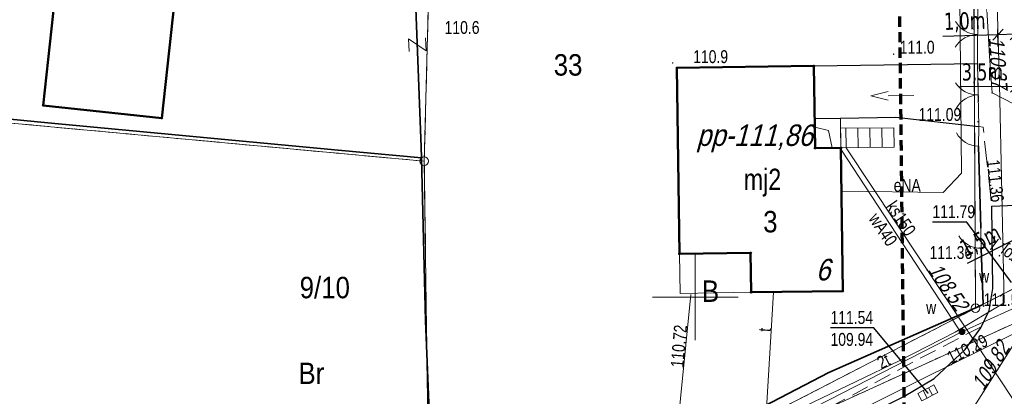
# Model space of a CAD drawing. Extents: x 6533465 to 6533751, y 5979208 to 5979357.
# Tile 4 of 10: x 6533561 to 6533618, y 5979244 to 5979266. Entities that reach past the tile are written whole.
import ezdxf
from ezdxf.enums import TextEntityAlignment as Align

# ---------------------------------------------------------------- set-up
doc = ezdxf.new("R2010")
doc.units = 0
doc.header["$MEASUREMENT"] = 0
for name, pattern in [('1.5_0.5', [2, 1.5, -0.5]), ('2', [0.9, 0.6, -0.3]), ('218-500', [1, 0.5, -0.5]), ('219-500', [0]), ('ktok02-500', [0]), ('ktok04-500', [0]), ('mz1.0_0.5', [1.5, 1, -0.5])]:
    doc.linetypes.add(name, pattern=pattern)
doc.layers.get('0').update_dxf_attribs({"color": 2, "linetype": 'CONTINUOUS', "lineweight": 5})
for name, color, linetype in [('202-Punkt graniczny stabilizowany trwale', 7, 'CONTINUOUS'), ('210-Oznaczenie użytku', 7, 'CONTINUOUS'), ('211-Nr działki', 7, 'CONTINUOUS'), ('217-Granica konturu klasyfikcyjnego', 7, 'CONTINUOUS'), ('218-Granica użytku', 7, 'CONTINUOUS'), ('219-Linia granicy', 7, 'CONTINUOUS'), ('238-Punkt adresowy budynku', 7, 'CONTINUOUS'), ('312-Budynek (powierzchnia)', 7, 'CONTINUOUS'), ('312-Numer ewidencyjny budynku', 7, 'CONTINUOUS'), ('312-Numer ewidencyjny budynku-Atr124', 7, 'CONTINUOUS'), ('352-schody (powierzchnia)', 7, 'CONTINUOUS'), ('354-Taras weranda', 7, 'CONTINUOUS'), ('622-Punkt rzędnej przewodu-SKPOD', 7, 'CONTINUOUS'), ('622-Punkt rzędnej przewodu-SKPOD-Atr2', 7, 'CONTINUOUS'), ('625-Punkt rzędnej przewodu-SEPOD', 7, 'CONTINUOUS'), ('625-Punkt rzędnej przewodu-SEPOD-Atr2', 7, 'CONTINUOUS'), ('991-Przehaczenie', 7, 'CONTINUOUS'), ('992-Strzałka kierunku wjazdu do podziemia', 7, 'CONTINUOUS'), ('996-Tekst dodatkowy mały', 7, 'CONTINUOUS'), ('brama (linia)', 7, 'CONTINUOUS'), ('brama (linia) - symbol', 7, 'CONTINUOUS'), ('chodnik (powierzchnia)', 7, 'CONTINUOUS'), ('furtka (linia)', 7, 'CONTINUOUS'), ('furtka (linia) - symbol', 7, 'CONTINUOUS'), ('inny obiekt trwale związany z budynkiem (powierzchnia)', 7, 'CONTINUOUS'), ('jezdnia (powierzchnia)', 7, 'CONTINUOUS'), ('kratka ściekowa (punkt)', 7, 'CONTINUOUS'), ('krawężnik (linia)', 7, 'CONTINUOUS'), ('ogrodzenie trwałe (linia)', 7, 'CONTINUOUS'), ('przewód elektroenergetyczny (linia)', 7, 'CONTINUOUS'), ('przewód elektroenergetyczny (linia)-Atr1', 7, 'CONTINUOUS'), ('przewód gazowy (linia)', 7, 'CONTINUOUS'), ('przewód kanalizacyjny (linia)', 7, 'CONTINUOUS'), ('przewód kanalizacyjny (linia)-Atr1', 7, 'CONTINUOUS'), ('przewód telekomunikacyjny (linia)', 7, 'CONTINUOUS'), ('przewód telekomunikacyjny (linia)-Atr1', 7, 'CONTINUOUS'), ('przewód wodociągowy (linia)', 7, 'CONTINUOUS'), ('przewód wodociągowy (linia)-Atr1', 7, 'CONTINUOUS'), ('Punkt budynku', 7, 'CONTINUOUS'), ('punkt o określonej wysokości (sieć gazowa)', 7, 'CONTINUOUS'), ('punkt o określonej wysokości (sieć gazowa)-Atr2', 7, 'CONTINUOUS'), ('punkt o określonej wysokości (sieć kanalizacyjna)', 7, 'CONTINUOUS'), ('punkt o określonej wysokości (sieć kanalizacyjna)-Atr2', 7, 'CONTINUOUS'), ('punkt o określonej wysokości (sieć kanalizacyjna)-Atr3', 7, 'CONTINUOUS'), ('punkt o określonej wysokości (sieć wodociągowa)-Atr2', 7, 'CONTINUOUS'), ('punkt wysokościowy naturalny', 7, 'CONTINUOUS'), ('punkt wysokościowy naturalny-Atr2', 7, 'CONTINUOUS'), ('punkt wysokościowy sztuczny', 7, 'CONTINUOUS'), ('punkt wysokościowy sztuczny-Atr2', 7, 'CONTINUOUS'), ('urządzenie techniczne projektowane lub w budowie (sieć kanalizacyjna) - powierzchnia - ob. projektowany-Atr17', 7, 'CONTINUOUS'), ('Wstawianie ramki sekcyjnej z opisem', 7, 'CONTINUOUS'), ('Zakres', 7, 'CONTINUOUS'), ('zasuwa - siec wodociągowa (punkt)', 7, 'CONTINUOUS'), ('zasuwa - siec wodociągowa (punkt)-Atr17', 7, 'CONTINUOUS')]:
    doc.layers.add(name, color=color, linetype=linetype)
doc.layers.add('MR_gaz', color=30, linetype='CONTINUOUS', lineweight=40)
doc.layers.add('MR_gaz_dim', color=250, linetype='CONTINUOUS', lineweight=20)
doc.styles.add('MR_text', font='tahoma.ttf', dxfattribs={"width": 0.8, "height": 1})
doc.styles.get("Standard").update_dxf_attribs({"font": 'txt', "width": 0.75})
doc.linetypes.add('902-500', pattern='A,3.75,0,[1,ksztalty.shx,S=0.5,R=0,X=0,Y=0],3.75', length=7.5)
doc.dimstyles.new('MR_gaz_dim', dxfattribs={"dimscale": 0.25, "dimtxt": 1, "dimasz": 2.5, "dimexe": 1.25, "dimexo": 0.625, "dimtad": 1, "dimdec": 1, "dimrnd": 0.1, "dimzin": 1, "dimtxsty": 'MR_text', "dimblk": 'OBLIQUE', "dimcen": 2.5, "dimazin": 0, "dimtfac": 1, "dimtdec": 1, "dimtmove": 0, "dimatfit": 3, "dimldrblk": 'NONE', "dimfxl": 0, "dimarcsym": 0})

# ---------------------------------------------------------------- blocks, each defined once
blk = doc.blocks.new('PUNKTBUD')
at = {"color": 0}
blk.add_circle((0, 0), 0.045, dxfattribs=at)
blk = doc.blocks.new('202')
at = {"color": 0, "linetype": 'Continuous', "lineweight": 0}
blk.add_circle((0, 0), 0.25, dxfattribs=at)
blk = doc.blocks.new('PW02')
at = {"linetype": 'Continuous', "lineweight": 13}
h = blk.add_hatch(color=0, dxfattribs=at)
edge = h.paths.add_edge_path()
edge.add_arc((0, 0), 0.045, 0, 360)
blk = doc.blocks.new('621')
at = {"linetype": 'Continuous', "lineweight": 0}
h = blk.add_hatch(color=0, dxfattribs=at)
edge = h.paths.add_edge_path()
edge.add_arc((0, 0), 0.05, 0, 360)
blk = doc.blocks.new('993')
at = {"color": 0, "linetype": 'Continuous', "lineweight": 0}
for p, q in [((0, 0), (1.5, 0)), ((1.5, 0.25), (2.5, 0)), ((2.5, 0), (1.5, -0.25))]:
    blk.add_line(p, q, dxfattribs=at)
blk = doc.blocks.new('991')
at = {"color": 0, "linetype": 'Continuous', "lineweight": 0}
for p, q in [((-0.375, 0.5), (0.375, 0.5)), ((-0.375, -0.5), (0.375, 0.5)), ((-0.375, -0.5), (0.375, -0.5))]:
    blk.add_line(p, q, dxfattribs=at)
blk = doc.blocks.new('US25')
at = {"linetype": 'Continuous', "lineweight": 0}
h = blk.add_hatch(color=0, dxfattribs=at)
edge = h.paths.add_edge_path()
edge.add_arc((0, 0), 0.2, 0, 360)
blk = doc.blocks.new('PW01')
at = {"linetype": 'Continuous', "lineweight": 13}
h = blk.add_hatch(color=0, dxfattribs=at)
edge = h.paths.add_edge_path()
edge.add_arc((0, 0), 0.045, 0, 360)
blk = doc.blocks.new('US05')
at = {"color": 0, "linetype": 'Continuous', "lineweight": 13}
for p, q in [((-0.525, -0.25), (-0.525, 0.25)), ((-0.525, 0.25), (-0.175, 0.25)), ((-0.175, -0.25), (-0.175, 0.25)), ((-0.175, 0.25), (0.175, 0.25)), ((0.175, -0.25), (0.175, 0.25)), ((0.175, 0.25), (0.525, 0.25)), ((0.525, -0.25), (0.525, 0.25)), ((-0.525, -0.25), (-0.175, -0.25)), ((-0.175, -0.25), (0.175, -0.25)), ((0.175, -0.25), (0.525, -0.25))]:
    blk.add_line(p, q, dxfattribs=at)
blk = doc.blocks.new('OK04')
at = {"color": 0, "linetype": 'Continuous', "lineweight": 0}
blk.add_arc((1.5, 0.001), 1.5, 120, 180, dxfattribs=at)
blk = doc.blocks.new('OK02')
at = {"color": 0, "linetype": 'Continuous', "lineweight": 0}
for centre, start, end in [((-1.5, 0), 0, 60), ((1.5, 0), 120, 180)]:
    blk.add_arc(centre, 1.5, start, end, dxfattribs=at)
blk = doc.blocks.new('_Oblique')
at = {"layer": 'MR_gaz', "color": 0, "lineweight": -2}
blk.add_line((-0.5, -0.5), (0.5, 0.5), dxfattribs=at)
blk = doc.blocks.new('*D17513')
at = {"layer": 'MR_gaz_dim', "color": 0, "linetype": 'Continuous', "lineweight": -2, "transparency": 16777216}
for p, q in [((6533617.648, 5979265.298), (6533614.443, 5979265.207)), ((6533617.667, 5979264.619), (6533617.639, 5979265.611)), ((6533618.666, 5979265.327), (6533617.648, 5979265.298)), ((6533618.686, 5979264.648), (6533618.657, 5979265.64))]:
    blk.add_line(p, q, dxfattribs=at)
at = {"layer": 'MR_gaz_dim', "color": 0, "linetype": 'Continuous', "lineweight": -2, "transparency": 16777216, "xscale": 0.625, "yscale": 0.625, "zscale": 0.625}
for p, rotation in [((6533617.648, 5979265.298), 181.631672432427), ((6533618.666, 5979265.327), 1.631672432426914)]:
    blk.add_blockref('_Oblique', p, dxfattribs=dict(at, rotation=rotation))
at = {"layer": 'MR_gaz_dim', "color": 0, "linetype": 'Continuous', "transparency": 16777216, "insert": (6533615.711, 5979266.034), "char_height": 1, "attachment_point": 5, "rotation": 1.63167, "style": 'MR_text'}
blk.add_mtext('1,0m', dxfattribs=at)
blk = doc.blocks.new('_None')
blk = doc.blocks.new('*D17518')
at = {"layer": 'MR_gaz_dim', "color": 0, "linetype": 'Continuous', "lineweight": -2, "transparency": 16777216}
for p, q in [((6533618.691, 5979263.135), (6533618.696, 5979261.965)), ((6533622.19, 5979263.152), (6533622.195, 5979261.981)), ((6533618.695, 5979262.277), (6533615.42, 5979262.262)), ((6533622.194, 5979262.293), (6533618.695, 5979262.277))]:
    blk.add_line(p, q, dxfattribs=at)
at = {"layer": 'MR_gaz_dim', "color": 0, "linetype": 'Continuous', "lineweight": -2, "transparency": 16777216, "xscale": 0.625, "yscale": 0.625, "zscale": 0.625}
for p, rotation in [((6533618.695, 5979262.277), 180.2665520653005), ((6533622.194, 5979262.293), 0.2665520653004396)]:
    blk.add_blockref('_Oblique', p, dxfattribs=dict(at, rotation=rotation))
at = {"layer": 'MR_gaz_dim', "color": 0, "linetype": 'Continuous', "transparency": 16777216, "insert": (6533616.741, 5979263.059), "char_height": 1, "attachment_point": 5, "rotation": 0.26655, "style": 'MR_text'}
blk.add_mtext('3,5m', dxfattribs=at)
blk = doc.blocks.new('*D17520')
at = {"layer": 'MR_gaz_dim', "color": 0, "linetype": 'Continuous', "lineweight": -2, "transparency": 16777216}
for p, q in [((6533621.153, 5979251.796), (6533619.873, 5979254.341)), ((6533620.014, 5979254.062), (6533618.71, 5979253.407)), ((6533618.71, 5979253.407), (6533615.846, 5979251.967)), ((6533619.849, 5979251.141), (6533618.57, 5979253.686))]:
    blk.add_line(p, q, dxfattribs=at)
at = {"layer": 'MR_gaz_dim', "color": 0, "linetype": 'Continuous', "lineweight": -2, "transparency": 16777216, "xscale": 0.625, "yscale": 0.625, "zscale": 0.625}
for p, rotation in [((6533620.014, 5979254.062), 26.68270198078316), ((6533618.71, 5979253.407), 206.6827019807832)]:
    blk.add_blockref('_Oblique', p, dxfattribs=dict(at, rotation=rotation))
at = {"layer": 'MR_gaz_dim', "color": 0, "linetype": 'Continuous', "transparency": 16777216, "insert": (6533616.648, 5979253.245), "char_height": 1, "attachment_point": 5, "rotation": 26.6827, "style": 'MR_text'}
blk.add_mtext('1,5m', dxfattribs=at)

msp = doc.modelspace()

# ---------------------------------------------------------------- linework, layer by layer
at = {"layer": '217-Granica konturu klasyfikcyjnego', "color": 3, "linetype": '1.5_0.5', "lineweight": 18, "flags": 128}
for points in [[(6533584.2, 5979257.93), (6533551.86, 5979260.91)], [(6533584.54, 5979232.96), (6533584.2, 5979257.93)]]:
    msp.add_lwpolyline(points, dxfattribs=at)
at = {"layer": '218-Granica użytku', "color": 3, "linetype": '218-500', "lineweight": 18, "flags": 128}
for points in [[(6533616.25, 5979267.39), (6533616.34, 5979249.36)], [(6533616.34, 5979249.36), (6533616.25, 5979267.39)], [(6533584.2, 5979257.93), (6533584.43, 5979266.7)], [(6533584.43, 5979266.7), (6533584.2, 5979257.93)], [(6533551.86, 5979260.91), (6533584.2, 5979257.93)], [(6533584.2, 5979257.93), (6533551.86, 5979260.91)], [(6533584.54, 5979232.96), (6533644.48, 5979260.27)], [(6533644.48, 5979260.27), (6533584.54, 5979232.96)], [(6533584.54, 5979232.96), (6533584.2, 5979257.93)], [(6533584.2, 5979257.93), (6533584.54, 5979232.96)], [(6533622.24, 5979252.4), (6533616.34, 5979249.36)], [(6533616.34, 5979249.36), (6533622.24, 5979252.4)], [(6533616.34, 5979249.36), (6533584.54, 5979232.96)], [(6533584.54, 5979232.96), (6533616.34, 5979249.36)]]:
    msp.add_lwpolyline(points, dxfattribs=at)
at = {"layer": '219-Linia granicy', "color": 7, "linetype": '219-500', "lineweight": 18, "flags": 128}
for points in [[(6533616.34, 5979249.36), (6533616.25, 5979267.39)], [(6533584.2, 5979257.93), (6533584.43, 5979266.7)], [(6533584.2, 5979257.93), (6533551.86, 5979260.91)], [(6533644.48, 5979260.27), (6533584.54, 5979232.96)], [(6533584.54, 5979232.96), (6533584.2, 5979257.93)], [(6533622.24, 5979252.4), (6533616.34, 5979249.36)], [(6533616.34, 5979249.36), (6533584.54, 5979232.96)]]:
    msp.add_lwpolyline(points, dxfattribs=at)
at = {"layer": '312-Budynek (powierzchnia)', "color": 7, "linetype": 'Continuous', "lineweight": 50, "flags": 128}
for points in [[(6533561.99, 5979261.18), (6533563.74, 5979277.29)], [(6533570.19, 5979272.23), (6533568.9, 5979260.44)], [(6533598.93, 5979263.37), (6533606.92, 5979263.48)], [(6533606.92, 5979263.48), (6533606.99, 5979258.69)], [(6533599.08, 5979252.53), (6533598.93, 5979263.37)], [(6533568.9, 5979260.44), (6533561.99, 5979261.18)], [(6533606.99, 5979258.69), (6533608.49, 5979258.71)], [(6533608.49, 5979258.71), (6533608.6, 5979250.36)], [(6533603.23, 5979252.59), (6533599.08, 5979252.53)], [(6533603.26, 5979250.29), (6533603.23, 5979252.59)], [(6533608.6, 5979250.36), (6533603.26, 5979250.29)]]:
    msp.add_lwpolyline(points, dxfattribs=at)
at = {"layer": '352-schody (powierzchnia)', "color": 7, "linetype": 'Continuous', "lineweight": 18}
for p, q in [((6533608.47, 5979259.85), (6533611.58, 5979259.88)), ((6533608.49, 5979258.71), (6533608.47, 5979259.85)), ((6533608.8, 5979258.71), (6533608.78, 5979259.85)), ((6533609.5, 5979258.72), (6533609.48, 5979259.86)), ((6533610.2, 5979258.72), (6533610.18, 5979259.86)), ((6533610.9, 5979258.73), (6533610.88, 5979259.87)), ((6533611.6, 5979258.74), (6533611.58, 5979259.88)), ((6533611.58, 5979259.88), (6533611.6, 5979258.74)), ((6533611.6, 5979258.74), (6533608.49, 5979258.71))]:
    msp.add_line(p, q, dxfattribs=at)
at = {"layer": '354-Taras weranda', "color": 0, "lineweight": 18}
for p, q in [((6533606.96, 5979260.41), (6533608.46, 5979260.43)), ((6533606.96, 5979260.41), (6533606.963, 5979260.16)), ((6533606.967, 5979259.91), (6533606.963, 5979260.16)), ((6533608.46, 5979260.43), (6533608.49, 5979258.71)), ((6533606.967, 5979259.91), (6533607.767, 5979259.715)), ((6533607.767, 5979259.715), (6533607.99, 5979258.701)), ((6533607.99, 5979258.701), (6533608.24, 5979258.706)), ((6533608.49, 5979258.71), (6533608.24, 5979258.706))]:
    msp.add_line(p, q, dxfattribs=at)
at = {"layer": 'brama (linia)', "color": 7, "linetype": 'ktok02-500', "lineweight": 18, "flags": 128}
for points in [[(6533616.45, 5979263.63), (6533616.48, 5979267)], [(6533616.54, 5979259.95), (6533616.45, 5979263.63)]]:
    msp.add_lwpolyline(points, dxfattribs=at)
at = {"layer": 'chodnik (powierzchnia)', "color": 7, "linetype": 'mz1.0_0.5', "lineweight": 18, "flags": 128}
msp.add_lwpolyline([(6533616.67, 5979248.28), (6533612.83, 5979246.29), (6533607.3, 5979243.29), (6533596.59, 5979237.86), (6533583.77, 5979231.27), (6533578.61, 5979228.56), (6533573.48, 5979226.2), (6533571.6, 5979226.13), (6533571.24, 5979226.43)], dxfattribs=at)
at = {"layer": 'furtka (linia)', "color": 7, "linetype": 'ktok04-500', "lineweight": 18, "flags": 128}
for points in [[(6533616.51, 5979258.8), (6533616.54, 5979259.95)], [(6533616.67, 5979252.86), (6533616.65, 5979254.03)]]:
    msp.add_lwpolyline(points, dxfattribs=at)
at = {"layer": 'inny obiekt trwale związany z budynkiem (powierzchnia)', "color": 7, "linetype": 'Continuous', "lineweight": 18, "flags": 128}
msp.add_lwpolyline([(6533599.12, 5979250.22), (6533603.26, 5979250.29), (6533603.22, 5979252.59), (6533599.08, 5979252.53)], close=True, dxfattribs=at)
at = {"layer": 'jezdnia (powierzchnia)', "color": 7, "linetype": '1.5_0.5', "lineweight": 18, "flags": 128}
msp.add_lwpolyline([(6533620.97, 5979255.46), (6533621.72, 5979264.19), (6533621.41, 5979276.58), (6533621.46, 5979289.26), (6533621.4, 5979299.88), (6533621.62, 5979299.87), (6533618.53, 5979303.03), (6533617.78, 5979302.98), (6533618.12, 5979289.67), (6533617.64, 5979289.69), (6533618.09, 5979271.35), (6533617.29, 5979271.41), (6533617.37, 5979267.24), (6533616.48, 5979267), (6533616.45, 5979263.63), (6533616.54, 5979259.95), (6533616.78, 5979259.92), (6533617.29, 5979255.3)], close=True, dxfattribs=at)
at = {"layer": 'krawężnik (linia)', "color": 7, "linetype": 'Continuous', "lineweight": 25, "flags": 128}
for points in [[(6533606.92, 5979263.48), (6533616.45, 5979263.63)], [(6533606.96, 5979260.41), (6533608.46, 5979260.43), (6533611.69, 5979260.49), (6533616.54, 5979259.95)], [(6533555.93, 5979226.4), (6533564.11, 5979225.66), (6533569.18, 5979225.25), (6533572.76, 5979224.96), (6533574.39, 5979225.03), (6533576.09, 5979225.38), (6533579.23, 5979226.81), (6533583.26, 5979229.06), (6533589.78, 5979232.57), (6533595.08, 5979235.31), (6533599.79, 5979237.8), (6533606.3, 5979241.3), (6533612.16, 5979244.21), (6533613.92, 5979245.26), (6533615.73, 5979246.96), (6533616.64, 5979248.22), (6533617.13, 5979249.23), (6533617.35, 5979250.51), (6533617.29, 5979255.3), (6533620.97, 5979255.46)]]:
    msp.add_lwpolyline(points, dxfattribs=at)
at = {"layer": 'ogrodzenie trwałe (linia)', "color": 7, "linetype": '902-500', "lineweight": 35, "flags": 128}
for points in [[(6533550.68, 5979309.035), (6533557, 5979308.59), (6533574.05, 5979307.35), (6533582.27, 5979306.75), (6533582.57, 5979298.47), (6533583, 5979287.07), (6533583.43, 5979273.92), (6533584.03, 5979258.77), (6533584.04, 5979258.12), (6533579.19, 5979258.57), (6533562.26, 5979260.17), (6533550.68, 5979261.296)], [(6533552.08, 5979261.16), (6533551.83, 5979258.34), (6533551.97, 5979228.34), (6533564.84, 5979227.01), (6533570.98, 5979226.36), (6533572.29, 5979226.72), (6533579.55, 5979230.52), (6533584.89, 5979233.3), (6533584.28, 5979248.62), (6533584.04, 5979258.12)], [(6533616.65, 5979254.03), (6533616.51, 5979258.8)], [(6533616.78, 5979249.57), (6533616.67, 5979252.86)], [(6533584.89, 5979233.3), (6533588.33, 5979235.39), (6533591.95, 5979237.37), (6533596.88, 5979239.93), (6533607.78, 5979245.61), (6533616.78, 5979249.57)]]:
    msp.add_lwpolyline(points, dxfattribs=at)
at = {"layer": 'przewód elektroenergetyczny (linia)', "color": 1, "linetype": 'Continuous', "lineweight": 18, "flags": 128}
for points in [[(6533608.52, 5979256.19), (6533614.45, 5979256.11), (6533615.53, 5979257.24), (6533615.4, 5979269.48), (6533616.12, 5979269.52), (6533616.51, 5979269.92)], [(6533616.51, 5979269.92), (6533616.82, 5979269.89), (6533617.16, 5979264.06), (6533617.31, 5979261.92), (6533621.76, 5979259.62), (6533621.83, 5979252.34), (6533621.82, 5979252), (6533622.85, 5979251.87), (6533630.09, 5979255.74), (6533639.42, 5979260.52), (6533640.97, 5979261.39), (6533640.8, 5979261.9)]]:
    msp.add_lwpolyline(points, dxfattribs=at)
at = {"layer": 'przewód gazowy (linia)', "color": 40, "linetype": 'Continuous', "lineweight": 18, "flags": 128}
for points in [[(6533598.84, 5979241.16), (6533599.74, 5979250.16)], [(6533622.2, 5979249.68), (6533613.21, 5979245.23)], [(6533613.21, 5979245.23), (6533600.03, 5979238.64)]]:
    msp.add_lwpolyline(points, dxfattribs=at)
at = {"layer": 'przewód kanalizacyjny (linia)', "color": 34, "linetype": 'Continuous', "lineweight": 18, "flags": 128}
for points in [[(6533608.79, 5979258.71), (6533618.84, 5979243.58)], [(6533601.47, 5979220.37), (6533619.86, 5979249.29)]]:
    msp.add_lwpolyline(points, dxfattribs=at)
at = {"layer": 'przewód telekomunikacyjny (linia)', "color": 30, "linetype": 'Continuous', "lineweight": 18, "flags": 128}
for points in [[(6533617.73, 5979262.42), (6533617.54, 5979269.09)], [(6533618, 5979249.68), (6533617.73, 5979262.42)], [(6533604.1, 5979242.54), (6533604.56, 5979250.3)], [(6533615.15, 5979247.97), (6533618, 5979249.68)], [(6533611.88, 5979246.3), (6533615.15, 5979247.97)], [(6533601.87, 5979241.47), (6533611.88, 5979246.3)]]:
    msp.add_lwpolyline(points, dxfattribs=at)
at = {"layer": 'przewód wodociągowy (linia)', "color": 5, "linetype": 'Continuous', "lineweight": 18, "flags": 128}
for points in [[(6533608.49, 5979258.63), (6533615.35, 5979248.16)], [(6533615.55, 5979247.99), (6533618.45, 5979249.3)], [(6533597.69, 5979238.83), (6533615.55, 5979247.99)], [(6533615.55, 5979247.99), (6533615.35, 5979248.16)]]:
    msp.add_lwpolyline(points, dxfattribs=at)
at = {"layer": 'punkt o określonej wysokości (sieć kanalizacyjna)-Atr2', "color": 7, "flags": 128}
msp.add_lwpolyline([(6533613.56, 5979244.42), (6533610.42, 5979248.21), (6533607.885, 5979248.21)], dxfattribs=at)
at = {"layer": 'punkt o określonej wysokości (sieć wodociągowa)-Atr2', "color": 7, "flags": 128}
msp.add_lwpolyline([(6533618.43, 5979250.85), (6533615.84, 5979254.38), (6533613.827, 5979254.38)], dxfattribs=at)
at = {"layer": 'Wstawianie ramki sekcyjnej z opisem', "color": 7, "linetype": 'Continuous', "lineweight": 13, "flags": 128}
for points in [[(6533600, 5979247.5), (6533600, 5979252.5)], [(6533597.5, 5979250), (6533602.5, 5979250)]]:
    msp.add_lwpolyline(points, dxfattribs=at)
at = {"layer": 'Zakres', "color": 94, "linetype": '2', "lineweight": 70, "flags": 128}
msp.add_lwpolyline([(6533595.13, 5979314.6), (6533595.63, 5979289.46), (6533611.65, 5979289.09), (6533612.3, 5979231.76), (6533636.24, 5979245.12), (6533632.9, 5979314.75)], close=True, dxfattribs=at)

# ---------------------------------------------------------------- block references
at = {"layer": '202-Punkt graniczny stabilizowany trwale', "color": 7, "linetype": 'Continuous', "lineweight": 18}
for p in [(6533584.2, 5979257.93), (6533616.34, 5979249.36)]:
    msp.add_blockref('202', p, dxfattribs=at)
at = {"layer": '622-Punkt rzędnej przewodu-SKPOD', "color": 32, "linetype": 'Continuous', "lineweight": 18}
for p in [(6533613.53, 5979251.58), (6533616.81, 5979244.5)]:
    msp.add_blockref('621', p, dxfattribs=at)
at = {"layer": '625-Punkt rzędnej przewodu-SEPOD', "color": 1, "linetype": 'Continuous', "lineweight": 18}
msp.add_blockref('621', (6533617.31, 5979261.92), dxfattribs=at)
at = {"layer": '991-Przehaczenie', "color": 7, "linetype": 'Continuous', "lineweight": 18, "rotation": 273.062}
msp.add_blockref('991', (6533583.8, 5979264.72), dxfattribs=at)
at = {"layer": '992-Strzałka kierunku wjazdu do podziemia', "color": 7, "linetype": 'Continuous', "lineweight": 13, "rotation": 180.5000000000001}
msp.add_blockref('993', (6533612.74, 5979261.76), dxfattribs=at)
at = {"layer": 'brama (linia) - symbol', "color": 7, "linetype": 'Continuous', "lineweight": 18}
for p, rotation in [((6533616.465, 5979265.315), 89.49), ((6533616.495, 5979261.79), 91.40099999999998)]:
    msp.add_blockref('OK02', p, dxfattribs=dict(at, rotation=rotation))
at = {"layer": 'furtka (linia) - symbol', "color": 7, "linetype": 'Continuous', "lineweight": 18}
for p, rotation in [((6533616.51, 5979258.8), 88.506), ((6533616.67, 5979252.86), 90.97899999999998)]:
    msp.add_blockref('OK04', p, dxfattribs=dict(at, rotation=rotation))
at = {"layer": 'kratka ściekowa (punkt)', "color": 7, "linetype": 'Continuous', "lineweight": 18, "rotation": 208.07}
msp.add_blockref('US05', (6533613.56, 5979244.42), dxfattribs=at)
at = {"layer": 'Punkt budynku', "color": 5, "linetype": 'Continuous', "lineweight": 18}
for p in [(6533606.92, 5979263.48), (6533598.93, 5979263.37), (6533561.99, 5979261.18), (6533568.9, 5979260.44), (6533606.99, 5979258.69), (6533608.49, 5979258.71), (6533599.08, 5979252.53), (6533603.23, 5979252.59), (6533603.26, 5979250.29), (6533608.6, 5979250.36)]:
    msp.add_blockref('PUNKTBUD', p, dxfattribs=at)
at = {"layer": 'punkt o określonej wysokości (sieć gazowa)', "color": 40, "linetype": 'Continuous', "lineweight": 13}
for p in [(6533599.31, 5979245.88), (6533614.93, 5979246.08)]:
    msp.add_blockref('PW01', p, dxfattribs=at)
at = {"layer": 'punkt o określonej wysokości (sieć kanalizacyjna)', "color": 34, "linetype": 'Continuous', "lineweight": 13, "rotation": 208.07}
msp.add_blockref('PW01', (6533613.56, 5979244.42), dxfattribs=at)
at = {"layer": 'punkt wysokościowy naturalny', "color": 7, "linetype": 'Continuous', "lineweight": 13}
for p in [(6533611.57, 5979264.17), (6533598.68, 5979263.66)]:
    msp.add_blockref('PW01', p, dxfattribs=at)
at = {"layer": 'punkt wysokościowy sztuczny', "color": 7, "linetype": 'Continuous', "lineweight": 13}
for p in [(6533616.48, 5979260.23), (6533617.29, 5979255.3), (6533616.26, 5979252.84), (6533616.81, 5979249.48)]:
    msp.add_blockref('PW02', p, dxfattribs=at)
at = {"layer": 'zasuwa - siec wodociągowa (punkt)', "color": 7, "linetype": 'Continuous', "lineweight": 13, "rotation": 122.2}
msp.add_blockref('US25', (6533615.55, 5979247.99), dxfattribs=at)

# ---------------------------------------------------------------- texts
at = {"layer": '210-Oznaczenie użytku', "color": 3, "linetype": 'Continuous', "lineweight": 18, "width": 0.9}
for s, p in [('B', (6533600.39, 5979249.73)), ('Br', (6533576.87, 5979244.94))]:
    msp.add_text(s, height=1.25, dxfattribs=at).set_placement(p)
at = {"layer": '211-Nr działki', "color": 7, "linetype": 'Continuous', "lineweight": 18, "width": 0.9}
for s, p in [('33', (6533591.75, 5979262.92)), ('9/10', (6533576.94, 5979249.94))]:
    msp.add_text(s, height=1.25, dxfattribs=at).set_placement(p)
at = {"layer": '238-Punkt adresowy budynku', "color": 7, "linetype": 'Continuous', "lineweight": 25, "oblique": 15, "width": 0.9}
msp.add_text('6', height=1.25, rotation=1.604, dxfattribs=at).set_placement((6533607.46, 5979250.98), align=Align.CENTER)
at = {"layer": '312-Numer ewidencyjny budynku', "color": 7, "linetype": 'Continuous', "lineweight": 18, "width": 0.9}
msp.add_text('3', height=1.25, dxfattribs=at).set_placement((6533603.96, 5979255.03), align=Align.TOP_LEFT)
at = {"layer": '312-Numer ewidencyjny budynku-Atr124', "color": 7, "width": 0.81}
msp.add_text('mj2', height=1.25, dxfattribs=at).set_placement((6533603.92, 5979256.87), align=Align.MIDDLE_CENTER)
at = {"layer": '622-Punkt rzędnej przewodu-SKPOD-Atr2', "color": 32, "oblique": 15, "width": 0.81}
for s, rotation, p in [('108.52', -55.61, (6533613.53, 5979251.58)), ('109.82', 58.351, (6533616.81, 5979244.5))]:
    msp.add_text(s, height=0.9, rotation=rotation, dxfattribs=at).set_placement(p)
at = {"layer": '625-Punkt rzędnej przewodu-SEPOD-Atr2', "color": 1, "oblique": 15, "width": 0.81}
msp.add_text('110.37', height=0.9, rotation=-85.879, dxfattribs=at).set_placement((6533617.1, 5979265.14))
at = {"layer": '996-Tekst dodatkowy mały', "color": 7, "linetype": 'Continuous', "lineweight": 25, "oblique": 15, "width": 0.9}
msp.add_text('pp-111,86', height=1.25, dxfattribs=at).set_placement((6533600.08, 5979258.82))
at = {"layer": 'przewód elektroenergetyczny (linia)-Atr1', "color": 1, "width": 0.81}
msp.add_text('eNA', height=0.75, dxfattribs=at).set_placement((6533611.57, 5979256.15))
at = {"layer": 'przewód kanalizacyjny (linia)-Atr1', "color": 34, "width": 0.81}
msp.add_text('ks150', height=0.75, rotation=-55.61, dxfattribs=at).set_placement((6533611.07, 5979255.28))
at = {"layer": 'przewód telekomunikacyjny (linia)-Atr1', "color": 30, "width": 0.81}
for s, rotation, p in [('t', 87.4, (6533604.42, 5979247.97)), ('2t', 26.52, (6533610.84, 5979245.79))]:
    msp.add_text(s, height=0.75, rotation=rotation, dxfattribs=at).set_placement(p)
at = {"layer": 'przewód wodociągowy (linia)-Atr1', "color": 5, "width": 0.81}
msp.add_text('wA40', height=0.75, rotation=-55.983, dxfattribs=at).set_placement((6533610.07, 5979254.58))
at = {"layer": 'punkt o określonej wysokości (sieć gazowa)-Atr2', "color": 40, "width": 0.81}
for s, rotation, p in [('110.72', 85.115, (6533599.31, 5979245.88)), ('110.29', 27.152, (6533614.93, 5979246.08))]:
    msp.add_text(s, height=0.75, rotation=rotation, dxfattribs=at).set_placement(p)
at = {"layer": 'punkt o określonej wysokości (sieć kanalizacyjna)-Atr2', "color": 34, "width": 0.81}
msp.add_text('111.54', height=0.75, dxfattribs=at).set_placement((6533607.885, 5979248.218), align=Align.BOTTOM_LEFT)
at = {"layer": 'punkt o określonej wysokości (sieć kanalizacyjna)-Atr3', "color": 34, "width": 0.81}
msp.add_text('109.94', height=0.75, dxfattribs=at).set_placement((6533607.885, 5979246.942), align=Align.BOTTOM_LEFT)
at = {"layer": 'punkt o określonej wysokości (sieć wodociągowa)-Atr2', "color": 5, "width": 0.81}
msp.add_text('111.79', height=0.75, dxfattribs=at).set_placement((6533613.827, 5979254.388), align=Align.BOTTOM_LEFT)
at = {"layer": 'punkt wysokościowy naturalny-Atr2', "color": 7, "width": 0.81}
for s, p in [('110.6', (6533585.39, 5979265.35)), ('111.0', (6533611.92, 5979264.2)), ('110.9', (6533599.88, 5979263.65))]:
    msp.add_text(s, height=0.75, dxfattribs=at).set_placement(p)
at = {"layer": 'punkt wysokościowy sztuczny-Atr2', "color": 7, "width": 0.81}
for s, p in [('111.09', (6533613.02, 5979260.28)), ('111.36', (6533613.66, 5979252.23)), ('111.57', (6533616.81, 5979249.48))]:
    msp.add_text(s, height=0.75, dxfattribs=at).set_placement(p)
msp.add_text('111.36', height=0.75, rotation=-83.701, dxfattribs=at).set_placement((6533616.99, 5979257.98))
at = {"layer": 'urządzenie techniczne projektowane lub w budowie (sieć kanalizacyjna) - powierzchnia - ob. projektowany-Atr17', "color": 34, "width": 0.81}
msp.add_text('proj. k', height=0.75, rotation=374349022.83, dxfattribs=at).set_placement((6533619.19, 5979252.25))
at = {"layer": 'zasuwa - siec wodociągowa (punkt)-Atr17', "color": 7, "width": 0.81}
for p in [(6533616.55, 5979250.84), (6533613.46, 5979249.03)]:
    msp.add_text('w', height=0.75, dxfattribs=at).set_placement(p)

# ---------------------------------------------------------------- dimensions: what is measured, and where the dimension line sits
at = {"layer": 'MR_gaz_dim', "linetype": 'Continuous'}
dim = msp.add_aligned_dim(p1=(6533618.69, 5979264.492), p2=(6533617.672, 5979264.463), distance=-0.836, dimstyle='MR_gaz_dim', override={"dimpost": 'm'}, dxfattribs=at)
dim.commit()
dim.dimension.update_dxf_attribs({"geometry": '*D17513', "text_midpoint": (6533615.711, 5979266.034)})
for base, p1, p2, angle, picture, middle in [((6533622.194, 5979262.293), (6533618.69, 5979263.292), (6533622.189, 5979263.308), 0.26655, '*D17518', (6533616.745, 5979262.268)), ((6533618.71, 5979253.407), (6533621.223, 5979251.656), (6533619.919, 5979251.001), 206.6827, '*D17520', (6533616.999, 5979252.547))]:
    dim = msp.add_linear_dim(base=base, p1=p1, p2=p2, angle=angle, dimstyle='MR_gaz_dim', override={"dimpost": 'm'}, dxfattribs=at)
    dim.commit()
    dim.dimension.update_dxf_attribs({"geometry": picture, "text_midpoint": middle, "dimtype": 161})

doc.saveas('drawing.dxf')
